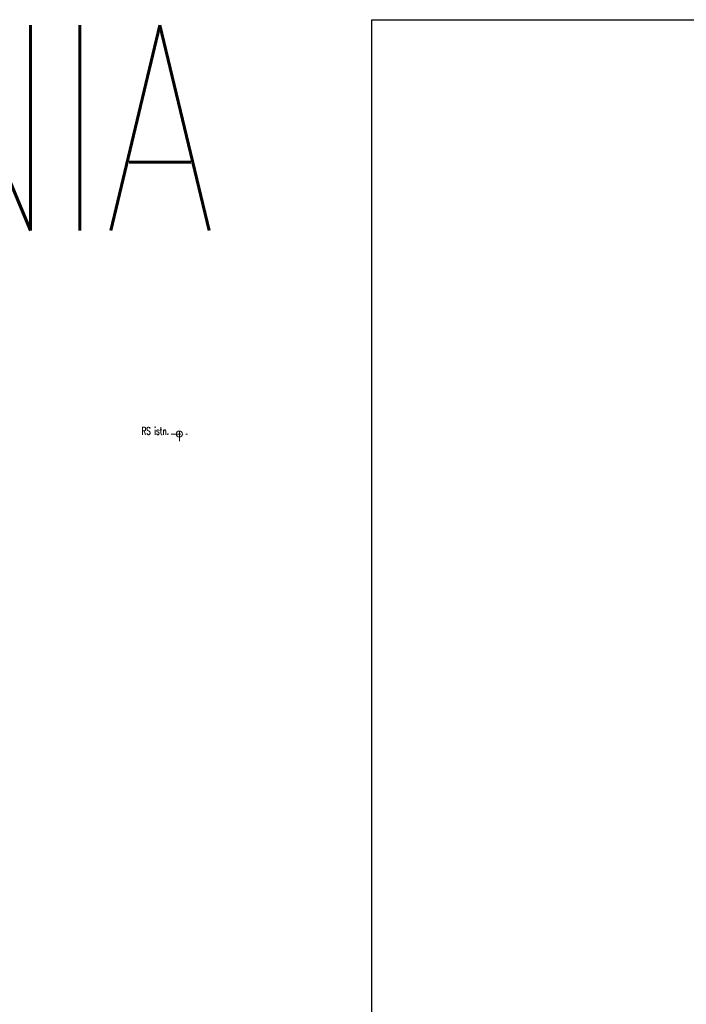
# Model space of a CAD drawing. Header units: millimetres. Extents: x 14400 to 93787, y -21104 to 39413.
# Tile 2 of 256: x 21017 to 22641, y 6274 to 8672. Entities that reach past the tile are written whole.
import ezdxf
from ezdxf.enums import TextEntityAlignment as Align

# ---------------------------------------------------------------- set-up
doc = ezdxf.new("R2010")
doc.units = ezdxf.units.MM
doc.linetypes.add('ACAD_ISO10W100', pattern=[18, 12, -3, 0, -3])
doc.layers.add('!MODUS_OSIE', color=4, linetype='ACAD_ISO10W100', lineweight=5)
doc.layers.add('!MODUS_RURY SPUSTOWE', color=6, linetype='Continuous', lineweight=13)
doc.styles.add('ARCHETYP', font='romans.shx', dxfattribs={"height": 15})
doc.styles.add('TXT', font='simplex.shx', dxfattribs={"width": 0.8})

msp = doc.modelspace()

# ---------------------------------------------------------------- linework, layer by layer
at = {"layer": '!MODUS_OSIE', "ltscale": 2}
for points in [[(21405.94104, 7645.71498), (21405.94104, 7679.40774)], [(21385.94104, 7662.56136), (21425.94104, 7662.56136)]]:
    msp.add_lwpolyline(points, dxfattribs=at)
at = {"layer": '!MODUS_RURY SPUSTOWE'}
msp.add_circle((21405.94104, 7662.56136), 7.5, dxfattribs=at)
at = {"layer": 'DEFPOINTS', "ltscale": 2}
msp.add_lwpolyline([(21875.11487, 8671.93012), (27619.20481, 8671.93012), (27619.20481, 3875.75459), (21875.11487, 3875.75459)], close=True, dxfattribs=at)

# ---------------------------------------------------------------- texts
at = {"layer": '!MODUS_RURY SPUSTOWE', "style": 'TXT', "width": 0.7}
msp.add_text('RS istn.', height=18, dxfattribs=at).set_placement((21347.3962, 7661.19978, 0), align=Align.CENTER)
at = {"layer": 'DEFPOINTS', "style": 'ARCHETYP', "width": 0.7}
msp.add_text('KAWIARNIA', height=500, dxfattribs=at).set_placement((19123.71677, 8158.43845))

doc.saveas('drawing.dxf')
